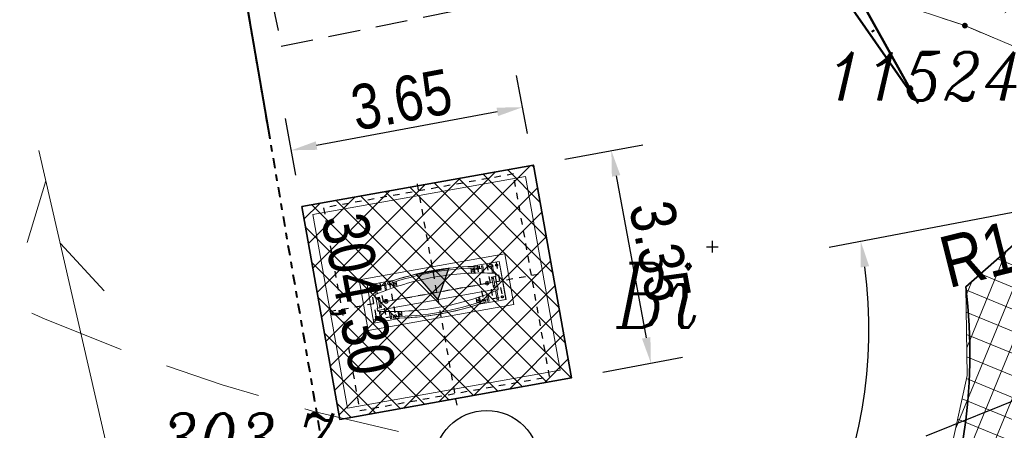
# Model space of a CAD drawing. Extents: x 779 to 3668, y -1329 to 9570.
# Tile 58 of 106: x 2185.69 to 2201.01, y -340.6 to -334.22. Entities that reach past the tile are written whole.
import ezdxf

# ---------------------------------------------------------------- set-up
doc = ezdxf.new("R2010")
doc.units = 0
for name, pattern in [('0.5_0.5', [1, 0.5, -0.5]), ('ACAD_ISO03W100', [30, 12, -18]), ('CENTER2', [1.125, 0.75, -0.125, 0.125, -0.125]), ('CIĄGłA', [0]), ('DASH', [0.75, 0.5, -0.25]), ('DASHED', [0.75, 0.5, -0.25]), ('DGN Style 4', [0.3202, 0.16, -0.08, 0.0002, -0.08]), ('HIDDEN2', [4.7625, 3.175, -1.5875]), ('KRESKOWA', [0.75, 0.5, -0.25])]:
    doc.linetypes.add(name, pattern=pattern)
for name, color, linetype, lineweight in [('00', 4, 'Continuous', 30), ('203-punkt graniczny', 7, 'Continuous', 0), ('203-punkt graniczny-Atr103', 7, 'Continuous', 0), ('210-oznaczenie konturu użytku gruntowego', 7, 'Continuous', 0), ('218-kontur użytku gruntowego', 7, 'Continuous', 0), ('219-działka ewidencyjna', 7, 'Continuous', 0), ('_a_obiekty', 250, 'Continuous', 30), ('AGP1_HATCH', 7, 'Continuous', 5), ('AGP1_KRAWEZNIKI', 7, 'Continuous', 40), ('AGP1_KRAWEZNIKI GRUBOŚCI', 7, 'Continuous', 9), ('AGP1_OPISY', 7, 'Continuous', 13), ('AGP1_PYLON', 5, 'Continuous', 15), ('kanał technologiczny (linia)', 7, 'Continuous', 0), ('MPZP', 7, 'Continuous', 0), ('punkt wysokościowy naturalny-Atr2', 7, 'Continuous', 0), ('SUPT01', 7, 'Continuous', 0), ('zz-legenda', 7, 'Continuous', 13), ('zz-obrzeża', 44, 'Continuous', 35), ('zz-skarpy', 92, 'Continuous', 50), ('zz-wymiry', 7, 'Continuous', 18), ('zz-wypełnienie-chodniki', 142, 'Continuous', 5)]:
    doc.layers.add(name, color=color, linetype=linetype, lineweight=lineweight)
for name, color, linetype in [('03', 1, 'CENTER2'), ('03S', 1, 'CENTER2'), ('05', 3, 'Continuous'), ('0S', 7, 'Continuous'), ('zz-odwodnienie', 5, 'Continuous')]:
    doc.layers.add(name, color=color, linetype=linetype)
doc.styles.add('ARIAL', font='ARIALN.TTF')
doc.styles.get("Standard").update_dxf_attribs({"font": 'arial.ttf'})
doc.dimstyles.new('z1do1', dxfattribs={"dimtxt": 0.7, "dimasz": 0.4, "dimexe": 0.5, "dimexo": 0.5, "dimgap": 0.1, "dimtad": 1, "dimrnd": 0.05, "dimzin": 0, "dimdsep": 46, "dimtxsty": 'ARIAL', "dimcen": 0.09, "dimazin": 0, "dimtfac": 1, "dimtofl": 0, "dimtmove": 0, "dimatfit": 3, "dimfxl": 1, "dimtolj": 1, "dimtzin": 0, "dimarcsym": 0})
pattern_1 = [(45, (-3e-06, -495.64828), (-0.224506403, 0.224506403), []), (135, (-3e-06, -495.64828), (-0.224506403, -0.224506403), [])]

# ---------------------------------------------------------------- blocks, each defined once
blk = doc.blocks.new('203')
at = {"linetype": 'Continuous', "lineweight": -2, "ltscale": 10}
h = blk.add_hatch(color=0, dxfattribs=at)
edge = h.paths.add_edge_path()
edge.add_arc((0, 0), 0.45, 0, 360)
blk = doc.blocks.new('PZT MDCP podkład')
at = {"layer": '218-kontur użytku gruntowego', "color": 8, "linetype": '0.5_0.5', "lineweight": 13, "flags": 128}
for points in [[(2127.436, 37.146), (2134.436, 34.836)], [(2134.436, 34.836), (2127.436, 37.146)], [(2134.436, 34.836), (2136.536, 33.946)], [(2136.536, 33.946), (2134.436, 34.836)]]:
    blk.add_lwpolyline(points, dxfattribs=at)
at = {"layer": '219-działka ewidencyjna', "color": 8, "linetype": 'Continuous', "lineweight": 13, "flags": 128}
for points in [[(2127.436, 37.146), (2134.436, 34.836)], [(2134.436, 34.836), (2136.536, 33.946)]]:
    blk.add_lwpolyline(points, dxfattribs=at)
at = {"layer": 'MPZP', "color": 8, "linetype": 'DGN Style 4', "lineweight": 40, "flags": 128}
blk.add_lwpolyline([(2134.413, -13.933), (2127.576, 9.996), (2122.802, 37.892), (2105.951, 127.031)], dxfattribs=at)
at = {"layer": 'SUPT01', "color": 8, "linetype": 'Continuous', "lineweight": 13}
for p, q in [((2120.031, 32.893), (2121.15, 28.02)), ((2119.846, 31.465), (2120.139, 32.421)), ((2120.363, 31.447), (2121.044, 30.715))]:
    blk.add_line(p, q, dxfattribs=at)
at = {"layer": '203-punkt graniczny', "color": 8, "linetype": 'Continuous', "lineweight": 13, "xscale": 0.1, "yscale": 0.1, "zscale": 0.1}
blk.add_blockref('203', (2134.436, 34.836), dxfattribs=at)
at = {"layer": '203-punkt graniczny-Atr103', "color": 8, "lineweight": 13, "insert": (2132.283, 33.674), "char_height": 0.75, "attachment_point": 7, "line_spacing_factor": 0.6}
blk.add_mtext('\\FITALIC_1250;\\H1x;\\W0.9;11524', dxfattribs=at)
at = {"layer": '210-oznaczenie konturu użytku gruntowego', "color": 8, "linetype": 'Continuous', "lineweight": 13, "insert": (2129.016, 30.143), "char_height": 1, "attachment_point": 7, "line_spacing_factor": 0.6}
blk.add_mtext('\\FITALIC_1250;\\H1x;\\W0.79;Bi', dxfattribs=at)
at = {"layer": 'punkt wysokościowy naturalny-Atr2', "color": 8, "lineweight": 13, "insert": (2121.916, 28.806), "char_height": 0.75, "attachment_point": 1, "line_spacing_factor": 0.6}
blk.add_mtext('\\FITALIC_1250;\\H1x;\\W0.9;303.7', dxfattribs=at)
blk = doc.blocks.new('pylon fundament rzut 21 04 2021')
at = {"layer": '00', "color": 18, "lineweight": -3, "ltscale": 25, "true_color": 0x000000}
for centre in [(-995, 250), (-695, 250), (695, 250), (995, 250), (-995, -250), (-695, -250), (695, -250), (995, -250)]:
    blk.add_circle(centre, 15, dxfattribs=at)
at = {"layer": '03', "color": 18, "true_color": 0x000000}
for p, q in [((-1045, 250), (-645, 250)), ((-995, 300), (-995, -300)), ((-845, 300), (-845, -300)), ((-695, 300), (-695, -300)), ((645, 250), (1045, 250)), ((695, 300), (695, -300)), ((845, 300), (845, -300)), ((995, 300), (995, -300)), ((-1045, -250), (-645, -250)), ((645, -250), (1045, -250))]:
    blk.add_line(p, q, dxfattribs=at)
at = {"layer": '03S', "color": 18, "true_color": 0x000000}
for p, q in [((0, 1711), (0, -1782)), ((-1693, 0), (1693, 0))]:
    blk.add_line(p, q, dxfattribs=at)
at = {"layer": '0S', "color": 18, "linetype": 'DASHED', "lineweight": -3, "true_color": 0x000000}
blk.add_lwpolyline([(-1500, -1600), (1500, -1600), (1500, 1600), (-1500, 1600)], close=True, dxfattribs=at)
blk = doc.blocks.new('pylon Orlen rzut')
at = {"layer": 'AGP1_PYLON', "color": 18, "lineweight": 5, "true_color": 0x000000}
for p, q in [((-929, 280), (-929, 135)), ((-909, 280), (-929, 280)), ((-909, 280), (-909, 139)), ((-759, 280), (-779, 280)), ((-779, 280), (-779, 166)), ((-759, 280), (-759, 169)), ((-730, 281), (-726, 254)), ((-630, 269), (-630, 190)), ((-630, 222), (-590, 222)), ((-630, 222), (-590, 222)), ((-590, 196), (-590, 275)), ((590, 196), (590, 275)), ((630, 222), (590, 222)), ((630, 269), (630, 190)), ((730, 281), (726, 254)), ((759, 280), (779, 280)), ((759, 280), (759, 169)), ((779, 280), (779, 166)), ((909, 280), (929, 280)), ((909, 280), (909, 139)), ((929, 280), (929, 135)), ((-955, 118), (955, 118)), ((-955, 118), (955, 118)), ((-955, 118), (-955, 82)), ((-955, 118), (-955, 82)), ((-952, 117), (-952, 82)), ((-952, 117), (-952, 82)), ((-950, 118), (-950, 130)), ((-946, 127), (-946, 118)), ((-945, 81), (-945, 0)), ((-945, 81), (-945, 0)), ((-945, 81), (-945, 0)), ((-945, 81), (-945, 0)), ((-945, -81), (-945, 0)), ((-945, -81), (-945, 0)), ((-943, 81), (-943, 0)), ((-943, 81), (-943, 0)), ((-943, 81), (-943, 0)), ((-943, 81), (-943, 0)), ((-943, -81), (-943, 0)), ((-943, -81), (-943, 0)), ((-910, 82), (-910, -81)), ((-885, 81), (-885, 0)), ((-885, 3), (885, 3)), ((-885, -81), (-885, 0)), ((885, 81), (885, 0)), ((885, 81), (885, 0)), ((885, -81), (885, 0)), ((885, -81), (885, 0)), ((910, 82), (910, -81)), ((910, 82), (910, -81)), ((943, 81), (943, 0)), ((943, 81), (943, 0)), ((943, 81), (943, 0)), ((943, 81), (943, 0)), ((943, 81), (943, 0)), ((943, 81), (943, 0)), ((943, 81), (943, 0)), ((943, 81), (943, 0)), ((943, -81), (943, 0)), ((943, -81), (943, 0)), ((943, -81), (943, 0)), ((943, -81), (943, 0)), ((945, 81), (945, 0)), ((945, 81), (945, 0)), ((945, 81), (945, 0)), ((945, 81), (945, 0)), ((945, 81), (945, 0)), ((945, 81), (945, 0)), ((945, 81), (945, 0)), ((945, 81), (945, 0)), ((945, -81), (945, 0)), ((945, -81), (945, 0)), ((945, -81), (945, 0)), ((945, -81), (945, 0)), ((946, 127), (946, 118)), ((950, 118), (950, 130)), ((952, 117), (952, 82)), ((952, 117), (952, 82)), ((955, 118), (955, 82)), ((955, 118), (955, 82)), ((955, 117), (955, 82)), ((955, 117), (955, 82)), ((-955, -118), (-955, -82)), ((-952, -117), (-952, -82)), ((-950, -118), (-950, -130)), ((-946, -127), (-946, -118)), ((-929, -280), (-929, -135)), ((-909, -280), (-909, -139)), ((909, -280), (909, -139)), ((929, -280), (929, -135)), ((946, -127), (946, -118)), ((950, -118), (950, -130)), ((952, -117), (952, -82)), ((955, -118), (955, -82)), ((955, -117), (955, -82)), ((-909, -280), (-929, -280)), ((-779, -280), (-779, -166)), ((-759, -280), (-779, -280)), ((-759, -280), (-759, -169)), ((-730, -281), (-726, -254)), ((-630, -269), (-630, -190)), ((-630, -222), (-590, -222)), ((-630, -222), (-590, -222)), ((-590, -196), (-590, -275)), ((590, -196), (590, -275)), ((630, -222), (590, -222)), ((630, -269), (630, -190)), ((730, -281), (726, -254)), ((759, -280), (759, -169)), ((759, -280), (779, -280)), ((779, -280), (779, -166)), ((909, -280), (929, -280))]:
    blk.add_line(p, q, dxfattribs=at)
at = {"layer": 'AGP1_PYLON', "color": 18, "linetype": 'ACAD_ISO03W100', "lineweight": 5, "true_color": 0x000000}
for p, q in [((-630, 269), (-590, 269)), ((-630, 190), (-630, 242)), ((-590, 196), (-590, 222)), ((630, 269), (590, 269)), ((590, 196), (590, 222)), ((630, 190), (630, 242)), ((-630, -190), (-630, -242)), ((-630, -269), (-590, -269)), ((-590, -196), (-590, -222)), ((590, -196), (590, -222)), ((630, -269), (590, -269)), ((630, -190), (630, -242))]:
    blk.add_line(p, q, dxfattribs=at)
at = {"layer": 'AGP1_PYLON', "color": 18, "linetype": 'Continuous', "lineweight": 5, "true_color": 0x000000}
for p, q in [((-955, 82), (-910, 82)), ((-955, 82), (-910, 82)), ((-945, 81), (-885, 81)), ((-945, 81), (-885, 81)), ((945, 81), (885, 81)), ((945, 81), (885, 81)), ((945, 81), (885, 81)), ((945, 81), (885, 81)), ((955, 82), (910, 82)), ((955, 82), (910, 82)), ((955, 82), (910, 82)), ((955, 82), (910, 82)), ((-955, -82), (-910, -82)), ((-945, -81), (-885, -81)), ((945, -81), (885, -81)), ((945, -81), (885, -81)), ((955, -82), (910, -82)), ((955, -82), (910, -82))]:
    blk.add_line(p, q, dxfattribs=at)
at = {"layer": 'AGP1_PYLON', "color": 18, "lineweight": 5, "true_color": 0x000000}
for points in [[(-644, 188), (-644, 300), (-1044, 300), (-1044, -300), (-644, -300), (-644, -188)], [(644, 188), (644, 300), (1044, 300), (1044, -300), (644, -300), (644, -188)]]:
    blk.add_lwpolyline(points, dxfattribs=at)
for points in [[(-614, 245), (-612, 242), (-608, 242), (-607, 245), (-608, 248), (-612, 248)], [(613, 245), (612, 242), (608, 242), (606, 245), (608, 248), (612, 248)], [(-614, -245), (-612, -242), (-608, -242), (-607, -245), (-608, -248), (-612, -248)], [(613, -245), (612, -242), (608, -242), (606, -245), (608, -248), (612, -248)]]:
    blk.add_lwpolyline(points, close=True, dxfattribs=at)
for centre, radius in [((-994, 250), 15), ((-994, 250), 15), ((-694, 250), 15), ((-694, 250), 15), ((-610, 245), 6.85), ((-610, 245), 6.25), ((-610, 245), 3.5), ((610, 245), 6.85), ((610, 245), 6.25), ((610, 245), 3.5), ((694, 250), 15), ((694, 250), 15), ((994, 250), 15), ((994, 250), 15), ((-895, 60), 6), ((-800, 0), 30), ((-800, 0), 15), ((800, 0), 30), ((800, 0), 15), ((800, 0), 15), ((895, 60), 6), ((895, 60), 6), ((-895, -60), 6), ((895, -60), 6), ((895, -60), 6), ((-994, -250), 15), ((-694, -250), 15), ((-610, -245), 6.85), ((-610, -245), 6.25), ((-610, -245), 3.5), ((610, -245), 6.85), ((610, -245), 6.25), ((610, -245), 3.5), ((694, -250), 15), ((994, -250), 15)]:
    blk.add_circle(centre, radius, dxfattribs=at)
for centre, radius, start, end in [((0, -4046), 4388, 90.0011, 99.5776), ((0, -4046), 4362, 90.0011, 99.5776), ((0, -4046), 4388, 80.4224, 89.9989), ((0, -4046), 4362, 80.4224, 89.9989), ((0, -4048), 4285, 90, 102.8091), ((0, -4048), 4285, 77.1909, 90), ((0, 4048), 4285, 257.1909, 270), ((0, 4048), 4285, 270, 282.8091), ((0, 4046), 4388, 260.4224, 269.9989), ((0, 4046), 4362, 260.4224, 269.9989), ((0, 4046), 4362, 270.0011, 279.5776), ((0, 4046), 4388, 270.0011, 279.5776)]:
    blk.add_arc(centre, radius, start, end, dxfattribs=at)
blk = doc.blocks.new('d_rzędna')
at = {"layer": 'zz-odwodnienie'}
blk.add_hatch(color=0, dxfattribs=at).paths.add_polyline_path([(0, 0), (0.258, 0.447), (-0.258, 0.447)])
at = {"layer": 'zz-odwodnienie', "color": 0}
for p, q in [((-0.258, 0.447), (0, 0)), ((0.258, 0.447), (-0.258, 0.447)), ((-0.258, 0.447), (0, 0)), ((0.258, 0.447), (-0.258, 0.447)), ((0, 0), (0.258, 0.447)), ((0, 0), (0.258, 0.447))]:
    blk.add_line(p, q, dxfattribs=at)
blk = doc.blocks.new('*D1469')
at = {"layer": 'Defpoints', "color": 0, "transparency": 16777216}
for p in [(2191.62, -339.028), (2196.332, -348.968)]:
    blk.add_point(p, dxfattribs=at)
at = {"layer": 'zz-legenda', "color": 0, "lineweight": -2, "transparency": 16777216}
blk.add_line((2194.897, -345.941), (2196.161, -348.606), dxfattribs=at)
at = {"layer": 'zz-legenda', "color": 0, "transparency": 16777216}
blk.add_solid([(2196.221, -348.578), (2196.101, -348.635), (2196.332, -348.968)], dxfattribs=at)
at = {"layer": 'zz-legenda', "color": 0, "transparency": 16777216, "insert": (2195.618, -346.407), "char_height": 0.7, "attachment_point": 5, "rotation": 295.3622, "style": 'ARIAL'}
blk.add_mtext('\\A1;R11', dxfattribs=at)
blk = doc.blocks.new('*D1478')
at = {"layer": 'Defpoints', "color": 0, "transparency": 16777216}
for p in [(2200.696, -333.492), (2205.083, -334.223), (2202.361, -336.625), (2196.466, -337.748)]:
    blk.add_point(p, dxfattribs=at)
at = {"layer": 'zz-wymiry', "color": 0, "lineweight": -2, "transparency": 16777216}
for p, q in [((2201.049, -333.137), (2203.382, -330.79)), ((2202.852, -336.532), (2206.103, -335.913))]:
    blk.add_line(p, q, dxfattribs=at)
blk.add_arc((2196.466, -337.748), 9.31, 13.2429, 42.7139, dxfattribs=at)
at = {"layer": 'zz-wymiry', "color": 0, "transparency": 16777216}
for points in [[(2203.259, -331.479), (2203.355, -331.386), (2203.029, -331.144)], [(2205.594, -335.601), (2205.463, -335.629), (2205.612, -336.006)]]:
    blk.add_solid(points, dxfattribs=at)
at = {"layer": 'zz-wymiry', "color": 0, "transparency": 16777216, "insert": (2205.092, -333.166), "char_height": 0.7, "attachment_point": 5, "rotation": 297.9784, "style": 'ARIAL'}
blk.add_mtext('\\A1;34.39°', dxfattribs=at)
blk = doc.blocks.new('*D1480')
at = {"layer": 'Defpoints', "color": 0, "transparency": 16777216}
for p in [(2202.361, -336.625), (2196.466, -337.748)]:
    blk.add_point(p, dxfattribs=at)
at = {"layer": 'zz-legenda', "color": 0, "lineweight": -2, "transparency": 16777216}
for p, q in [((2204.251, -336.265), (2202.753, -336.551)), ((2196.376, -337.748), (2196.556, -337.748)), ((2196.466, -337.838), (2196.466, -337.658))]:
    blk.add_line(p, q, dxfattribs=at)
at = {"layer": 'zz-legenda', "color": 0, "transparency": 16777216}
blk.add_solid([(2202.741, -336.485), (2202.766, -336.616), (2202.361, -336.625)], dxfattribs=at)
at = {"layer": 'zz-legenda', "color": 0, "transparency": 16777216, "insert": (2203.613, -335.921), "char_height": 0.7, "attachment_point": 5, "rotation": 10.7809, "style": 'ARIAL'}
blk.add_mtext('\\A1;R6', dxfattribs=at)
blk = doc.blocks.new('*D1499')
at = {"layer": 'Defpoints', "color": 0, "transparency": 16777216}
for p in [(2202.426, -336.97), (2191.62, -339.028), (2197.241, -343.66), (2196.332, -348.968)]:
    blk.add_point(p, dxfattribs=at)
at = {"layer": 'zz-wymiry', "color": 0, "lineweight": -2, "transparency": 16777216}
for p, q in [((2201.935, -337.064), (2198.284, -337.759)), ((2196.118, -348.516), (2194.526, -345.157))]:
    blk.add_line(p, q, dxfattribs=at)
blk.add_arc((2191.62, -339.028), 7.283, 298.5092, 7.6339, dxfattribs=at)
at = {"layer": 'zz-wymiry', "color": 0, "transparency": 16777216}
for points in [[(2198.773, -338.071), (2198.905, -338.05), (2198.775, -337.665)], [(2195.127, -345.488), (2195.067, -345.369), (2194.74, -345.609)]]:
    blk.add_solid(points, dxfattribs=at)
at = {"layer": 'zz-wymiry', "color": 0, "transparency": 16777216, "insert": (2198.522, -342.533), "char_height": 0.7, "attachment_point": 5, "rotation": 243.0715, "style": 'ARIAL'}
blk.add_mtext('\\A1;75.42°', dxfattribs=at)
blk = doc.blocks.new('*D1500')
at = {"layer": 'Defpoints', "color": 0, "transparency": 16777216}
for p in [(2193.681, -336.48), (2195.51, -339.557), (2194.272, -339.788)]:
    blk.add_point(p, dxfattribs=at)
at = {"layer": 'zz-wymiry', "color": 0, "lineweight": -2, "transparency": 16777216}
for p, q in [((2194.173, -336.389), (2195.386, -336.163)), ((2194.968, -336.648), (2195.437, -339.164)), ((2194.764, -339.696), (2196.002, -339.466))]:
    blk.add_line(p, q, dxfattribs=at)
at = {"layer": 'zz-wymiry', "color": 0, "transparency": 16777216}
for points in [[(2195.034, -336.635), (2194.903, -336.66), (2194.895, -336.254)], [(2195.502, -339.152), (2195.371, -339.176), (2195.51, -339.557)]]:
    blk.add_solid(points, dxfattribs=at)
at = {"layer": 'zz-wymiry', "color": 0, "transparency": 16777216, "insert": (2195.652, -337.822), "char_height": 0.7, "attachment_point": 5, "rotation": 280.5514, "style": 'ARIAL'}
blk.add_mtext('\\A1;3.35', dxfattribs=at)
blk = doc.blocks.new('*D1501')
at = {"layer": 'Defpoints', "color": 0, "transparency": 16777216}
for p in [(2189.915, -336.249), (2193.681, -336.48), (2190.078, -337.124)]:
    blk.add_point(p, dxfattribs=at)
at = {"layer": 'zz-wymiry', "color": 0, "lineweight": -2, "transparency": 16777216}
for p, q in [((2193.589, -335.989), (2193.421, -335.087)), ((2189.987, -336.633), (2189.823, -335.757)), ((2193.12, -335.652), (2190.308, -336.176))]:
    blk.add_line(p, q, dxfattribs=at)
at = {"layer": 'zz-wymiry', "color": 0, "transparency": 16777216}
for points in [[(2193.108, -335.586), (2193.132, -335.717), (2193.513, -335.579)], [(2190.296, -336.11), (2190.32, -336.241), (2189.915, -336.249)]]:
    blk.add_solid(points, dxfattribs=at)
at = {"layer": 'zz-wymiry', "color": 0, "transparency": 16777216, "insert": (2191.63, -335.464), "char_height": 0.7, "attachment_point": 5, "rotation": 10.5514, "style": 'ARIAL'}
blk.add_mtext('\\A1;3.65', dxfattribs=at)

msp = doc.modelspace()

# ---------------------------------------------------------------- hatches: boundary and pattern name
at = {"layer": 'zz-wypełnienie-chodniki'}
h = msp.add_hatch(dxfattribs=at)
h.set_pattern_fill('ANSI37', color=256, scale=0.1, style=0)
edge = h.paths.add_edge_path()
edge.add_arc((2213.798, -338.871), 2.633, 240.8317, 270.2907, ccw=False)
edge.add_arc((2214.308, -338.312), 3.373, 200.4117, 237.8983, ccw=False)
edge.add_arc((2368.544, -287.686), 165.704, 197.78063, 198.21758, ccw=False)
edge.add_arc((2214.562, -337.058), 4, 112.3008, 197.8899, ccw=False)
edge.add_line((2213.044, -333.358), (2216.905, -332.05))
edge.add_arc((2211.041, -315.811), 17.265, 289.857, 321.7648)
edge.add_arc((2212.625, -317.085), 15.232, 321.8391, 367.187)
edge.add_line((2227.737, -315.179), (2223.088, -291.385))
edge.add_line((2223.088, -291.385), (2221.238, -285.323))
edge.add_line((2221.238, -285.323), (2217.65, -275.293))
edge.add_line((2217.65, -275.293), (2210.524, -257.217))
edge.add_line((2210.524, -257.217), (2206.575, -247.203))
edge.add_line((2206.575, -247.203), (2206.242, -246.357))
edge.add_arc((2201.59, -248.192), 5.001, 21.5279, 100.5413)
edge.add_line((2200.675, -243.276), (2200.542, -243.3))
edge.add_line((2200.542, -243.3), (2178.547, -247.397))
edge.add_line((2178.547, -247.397), (2187.813, -297.142))
edge.add_line((2187.813, -297.142), (2191.516, -296.452))
edge.add_arc((2191.648, -297.648), 1.203, -19.9619, 96.3072, ccw=False)
edge.add_arc((2192.309, -297.887), 0.5, 317.2271, 339.9615, ccw=False)
edge.add_arc((2197.626, -302.806), 6.744, 137.2271, 184.4632)
edge.add_line((2190.903, -303.331), (2191.261, -305.647))
edge.add_line((2191.261, -305.647), (2192.319, -311.358))
edge.add_line((2192.319, -311.358), (2193.162, -315.902))
edge.add_line((2193.162, -315.902), (2195.318, -325.837))
edge.add_arc((2210.401, -321.909), 15.586, 194.5951, 204.2785)
edge.add_arc((2203.598, -324.846), 8.178, 205.1212, 225.4637)
edge.add_line((2197.862, -330.675), (2200.293, -333.092))
edge.add_arc((2194.588, -338.265), 7.702, 27.1145, 42.1999, ccw=False)
edge.add_line((2201.443, -334.755), (2202.535, -337.305))
edge.add_arc((2196.295, -339.134), 6.503, -2.9609, 16.3405, ccw=False)
edge.add_arc((2184.659, -337.354), 18.253, 344.7004, 353.3418, ccw=False)
edge.add_line((2202.265, -342.17), (2201.975, -343.22))
edge.add_arc((2192.413, -339.706), 10.187, 310.1754, 339.8225, ccw=False)
edge.add_line((2198.985, -347.49), (2198.507, -347.682))
edge.add_arc((2192.413, -339.706), 10.037, 307.382, 339.7888)
edge.add_arc((2172.677, -334.532), 30.409, 343.4897, 347.8328)
edge.add_arc((2184.654, -337.353), 18.108, 348.5707, 353.3645)
edge.add_arc((2196.212, -339.143), 6.436, 357.3081, 376.0488)
edge.add_line((2202.397, -337.364), (2201.307, -334.819))
edge.add_arc((2198.581, -335.504), 2.812, 14.1144, 55.2095)
edge.add_line((2200.185, -333.195), (2197.757, -330.782))
edge.add_arc((2203.598, -324.846), 8.328, 205.1136, 225.4611, ccw=False)
edge.add_arc((2210.401, -321.909), 15.736, 194.5839, 204.2825, ccw=False)
edge.add_line((2195.172, -325.872), (2193.015, -315.931))
edge.add_line((2193.015, -315.931), (2192.139, -311.239))
edge.add_line((2192.139, -311.239), (2189.469, -311.736))
edge.add_line((2189.469, -311.736), (2188.434, -306.334))
edge.add_line((2188.434, -306.334), (2191.142, -305.83))
edge.add_line((2191.142, -305.83), (2190.754, -303.349))
edge.add_arc((2197.626, -302.806), 6.894, 137.4766, 184.5106, ccw=False)
edge.add_arc((2192.177, -297.809), 0.5, 317.4766, 342.905)
edge.add_arc((2191.651, -297.647), 1.05, 342.905, 381.532)
edge.add_line((2192.628, -297.262), (2185.882, -298.518))
edge.add_line((2185.882, -298.518), (2183.725, -286.938))
edge.add_line((2183.725, -286.938), (2184.856, -286.727))
edge.add_line((2184.856, -286.727), (2177.536, -247.433))
edge.add_line((2177.536, -247.433), (2178.519, -247.25))
edge.add_line((2178.519, -247.25), (2200.529, -243.15))
edge.add_line((2200.529, -243.15), (2200.649, -243.128))
edge.add_arc((2201.59, -248.191), 5.151, 21.5199, 100.5252, ccw=False)
edge.add_line((2206.381, -246.302), (2206.71, -247.137))
edge.add_line((2206.71, -247.137), (2210.67, -257.181))
edge.add_line((2210.67, -257.181), (2214.426, -266.706))
edge.add_line((2214.426, -266.706), (2215.04, -266.464))
edge.add_line((2215.04, -266.464), (2215.649, -268.008))
edge.add_line((2215.649, -268.008), (2215.035, -268.25))
edge.add_line((2215.035, -268.25), (2217.79, -275.238))
edge.add_line((2217.79, -275.238), (2221.381, -285.279))
edge.add_line((2221.381, -285.279), (2223.235, -291.356))
edge.add_line((2223.235, -291.356), (2227.886, -315.161))
edge.add_arc((2212.625, -317.085), 15.382, -38.1613, 7.187, ccw=False)
edge.add_arc((2211.041, -315.811), 17.415, 289.8521, 321.7651, ccw=False)
edge.add_line((2216.955, -332.191), (2213.092, -333.5))
edge.add_arc((2214.529, -337.043), 3.823, 112.068, 198.2671)
edge.add_line((2210.898, -338.241), (2211.287, -339.437))
edge.add_arc((2213.748, -338.622), 2.593, 198.3194, 219.5312)
edge.add_arc((2213.798, -338.871), 2.483, 214.3489, 282.1486)
edge.add_line((2214.321, -341.298), (2213.812, -341.504))
h = msp.add_hatch(dxfattribs=at)
h.set_pattern_fill('ANSI37', color=256, scale=0.1, style=0)
h.set_pattern_definition(pattern_1)
h.paths.add_polyline_path([(2190.669, -340.432), (2194.272, -339.788), (2193.681, -336.48), (2190.078, -337.124)])
h = msp.add_hatch(dxfattribs=at)
h.set_pattern_fill('ANSI37', color=256, scale=0.1, style=0)
h.set_pattern_definition(pattern_1)
h.paths.add_polyline_path([(2190.669, -340.432), (2194.272, -339.788), (2193.681, -336.48), (2190.078, -337.124)])
h = msp.add_hatch(dxfattribs=at)
h.set_pattern_fill('ANSI37', color=256, scale=0.1, style=0)
h.set_pattern_definition([(67.6279, (2187.80497, -352.46008), (-0.293602, 0.120847), []), (157.6279, (2187.80497, -352.46008), (-0.120847, -0.293602), [])])
h.paths.add_polyline_path([(2201.145, -344.967), (2201.868, -343.515), (2202.476, -341.529), (2202.824, -339.327), (2202.395, -336.622), (2200.408, -338.374), (2200.431, -339.752), (2199.95, -341.955), (2198.925, -344.149), (2197.189, -345.912), (2194.912, -347.006), (2185.696, -350.847), (2186.465, -353.09), (2197.418, -348.453), (2198.404, -347.934), (2199.773, -346.75)])

# ---------------------------------------------------------------- linework, layer by layer
at = {"color": 3, "linetype": 'HIDDEN2', "lineweight": 30}
msp.add_lwpolyline([(2241.938, -344.334), (2229.257, -338.112), (2225.397, -335.963, 0.098353), (2223.172, -335.246), (2221.179, -335.014), (2214.394, -335.522), (2214.038, -335.508, 0.105754), (2211.565, -335.94), (2196.745, -341.924), (2193.404, -343.264), (2185.511, -346.289), (2183.968, -340.002), (2181.82, -330.194), (2177.872, -310.963)], format="xyb", dxfattribs=at)
at = {"linetype": 'KRESKOWA'}
msp.add_lwpolyline([(2196.03, -333.348), (2192.426, -315.713), (2186.156, -316.994), (2189.76, -334.63)], close=True, dxfattribs=at)
at = {"layer": '_a_obiekty', "color": 251, "linetype": 'DASH', "lineweight": 5, "ltscale": 3, "true_color": 0x636466, "elevation": 0}
msp.add_lwpolyline([(2167.885, -314.03), (2168.396, -316.775, 0.414214), (2203.372, -340.788), (2203.962, -340.678, 0.414214), (2227.975, -305.702), (2227.465, -302.957, 0.414214), (2192.489, -278.944), (2191.899, -279.053, 0.414214)], format="xyb", close=True, dxfattribs=at)
at = {"layer": 'AGP1_HATCH', "color": 7}
msp.add_lwpolyline([(2193.377, -338.648), (2193.237, -337.86), (2190.973, -338.265), (2191.113, -339.052)], close=True, dxfattribs=at)
msp.add_lwpolyline([(2193.377, -338.648), (2193.237, -337.86), (2190.973, -338.265), (2191.113, -339.052)], close=True, dxfattribs=at)
at = {"layer": 'AGP1_KRAWEZNIKI'}
for centre, radius, start, end in [((2196.466, -337.748), 6, 10.7809, 45.1759), ((2191.62, -339.028), 11, 295.3622, 358.1328)]:
    msp.add_arc(centre, radius, start, end, dxfattribs=at)
at = {"layer": 'AGP1_KRAWEZNIKI GRUBOŚCI', "linetype": 'CIĄGłA'}
msp.add_lwpolyline([(2190.252, -337.245), (2193.56, -336.654), (2194.098, -339.667), (2190.79, -340.258)], close=True, dxfattribs=at)
at = {"layer": 'AGP1_OPISY'}
msp.add_lwpolyline([(2191.2, -338.935), (2191.094, -338.345), (2191.488, -338.274), (2191.489, -338.28, -0.073836), (2192.758, -338.053), (2192.757, -338.047), (2193.15, -337.977), (2193.256, -338.568), (2192.862, -338.638), (2192.861, -338.633, -0.073836), (2191.593, -338.859), (2191.593, -338.865), (2191.2, -338.935)], format="xyb", dxfattribs=at)
at = {"layer": 'AGP1_OPISY', "linetype": 'Continuous', "lineweight": 30}
msp.add_circle((2192.955, -341.11), 0.817, dxfattribs=at)
at = {"layer": 'MPZP', "color": 202, "linetype": 'DGN Style 4', "lineweight": 40, "ltscale": 50, "true_color": 0x8a2be2, "flags": 128}
msp.add_lwpolyline([(2200.372, -383.08), (2193.535, -359.15), (2193.105, -356.636), (2192.746, -354.538), (2192.059, -350.529), (2190.677, -342.454), (2189.38, -334.871), (2188.761, -331.255), (2187.435, -324.24), (2186.914, -321.488), (2185.885, -316.043), (2185.166, -312.24), (2184.596, -309.227), (2183.438, -303.098), (2182.811, -299.782), (2181.653, -293.656), (2180.562, -287.887), (2179.674, -283.19), (2178.869, -278.928), (2178.09, -274.807), (2177.235, -270.285), (2175.348, -260.303), (2173.578, -250.94), (2171.611, -240.426), (2170.809, -235.899), (2167.877, -219.333)], dxfattribs=at)
at = {"layer": 'zz-legenda'}
for p, q in [((2196.376, -337.748), (2196.556, -337.748)), ((2196.466, -337.838), (2196.466, -337.658))]:
    msp.add_line(p, q, dxfattribs=at)
at = {"layer": 'zz-obrzeża'}
msp.add_line((2200.408, -338.374), (2202.395, -336.622), dxfattribs=at)
msp.add_lwpolyline([(2190.078, -337.124), (2193.681, -336.48), (2194.272, -339.788), (2190.669, -340.432), (2190.078, -337.124)], dxfattribs=at)
msp.add_arc((2192.429, -339.409), 8.046, 300.6678, 7.3931, dxfattribs=at)
at = {"layer": 'zz-skarpy'}
msp.add_line((2198.981, -334.384), (2198.945, -334.409), dxfattribs=at)
msp.add_lwpolyline([(2183.142, -286.538), (2187.863, -311.884), (2192.771, -315.368), (2195.275, -327.632), (2199.661, -335.512), (2194.541, -328.166), (2191.754, -315.938), (2186.392, -312.177), (2181.667, -286.812)], dxfattribs=at)
at = {"layer": 'zz-wypełnienie-chodniki'}
msp.add_lwpolyline([(2185.696, -350.847), (2194.912, -347.006), (2197.189, -345.912), (2198.925, -344.149), (2199.95, -341.955), (2200.431, -339.752), (2200.408, -338.374), (2202.395, -336.622), (2202.824, -339.327), (2202.476, -341.529), (2201.868, -343.515), (2201.145, -344.967), (2199.773, -346.75), (2198.404, -347.934), (2197.418, -348.453), (2186.465, -353.09)], close=True, dxfattribs=at)

# ---------------------------------------------------------------- block references
at = {"layer": '05', "xscale": 0.0009999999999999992, "yscale": 0.0009999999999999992, "zscale": 0.0009999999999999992, "rotation": 10.13108701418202}
msp.add_blockref('pylon fundament rzut 21 04 2021', (2192.175, -338.456), dxfattribs=at)
at = {"layer": 'AGP1_PYLON', "color": 18, "true_color": 0x000000, "xscale": 0.001000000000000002, "yscale": 0.001000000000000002, "zscale": 0.001000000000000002, "rotation": 190.1310785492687}
msp.add_blockref('pylon Orlen rzut', (2192.175, -338.456), dxfattribs=at)
at = {"layer": 'kanał technologiczny (linia)', "color": 18, "linetype": 'CIĄGłA', "lineweight": 5, "true_color": 0x000000}
msp.add_blockref('PZT MDCP podkład', (65.959, -369.147), dxfattribs=at)
at = {"layer": 'zz-odwodnienie', "rotation": 10.55144993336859}
msp.add_blockref('d_rzędna', (2192.196, -338.572), dxfattribs=at)

# ---------------------------------------------------------------- texts
at = {"layer": 'zz-legenda', "insert": (2200.858, -337.803), "char_height": 0.8, "attachment_point": 5, "rotation": 14.1339, "style": 'ARIAL'}
msp.add_mtext('\\A1;R11', dxfattribs=at)
at = {"layer": 'zz-odwodnienie', "insert": (2191.087, -337.176), "char_height": 0.72, "width": 4.62727, "attachment_point": 1, "rotation": 280.5514}
msp.add_mtext('{\\fArial Narrow|b0|i0|c238|p34;304,30}', dxfattribs=at)

# ---------------------------------------------------------------- dimensions: what is measured, and where the dimension line sits
at = {"layer": 'zz-legenda'}
dim = msp.add_radius_dim(center=(2196.466, -337.748), mpoint=(2202.361, -336.625), dimstyle='z1do1', override={"dimdec": 0}, dxfattribs=at)
dim.commit()
dim.dimension.update_dxf_attribs({"geometry": '*D1480', "text_midpoint": (2203.613, -335.921)})
dim = msp.add_radius_dim(center=(2191.62, -339.028), mpoint=(2196.332, -348.968), dimstyle='z1do1', override={"dimdec": 0}, dxfattribs=at)
dim.commit()
dim.dimension.update_dxf_attribs({"geometry": '*D1469', "text_midpoint": (2195.21, -346.6), "dimtype": 164})
at = {"layer": 'zz-wymiry'}
for base, center, p1, p2, picture, middle in [((2205.083, -334.223), (2196.466, -337.748), (2202.361, -336.625), (2200.696, -333.492), '*D1478', (2205.092, -333.166)), ((2197.241, -343.66), (2191.62, -339.028), (2196.332, -348.968), (2202.426, -336.97), '*D1499', (2198.522, -342.533))]:
    dim = msp.add_angular_dim_3p(base=base, center=center, p1=p1, p2=p2, dimstyle='z1do1', dxfattribs=at)
    dim.commit()
    dim.dimension.update_dxf_attribs({"geometry": picture, "text_midpoint": middle})
for base, p2, angle, picture, middle in [((2189.915, -336.249), (2190.078, -337.124), 10.5514, '*D1501', (2191.63, -335.464)), ((2195.51, -339.557), (2194.272, -339.788), 280.5514, '*D1500', (2195.652, -337.822))]:
    dim = msp.add_linear_dim(base=base, p1=(2193.681, -336.48), p2=p2, angle=angle, dimstyle='z1do1', dxfattribs=at)
    dim.commit()
    dim.dimension.update_dxf_attribs({"geometry": picture, "text_midpoint": middle})

doc.saveas('drawing.dxf')
